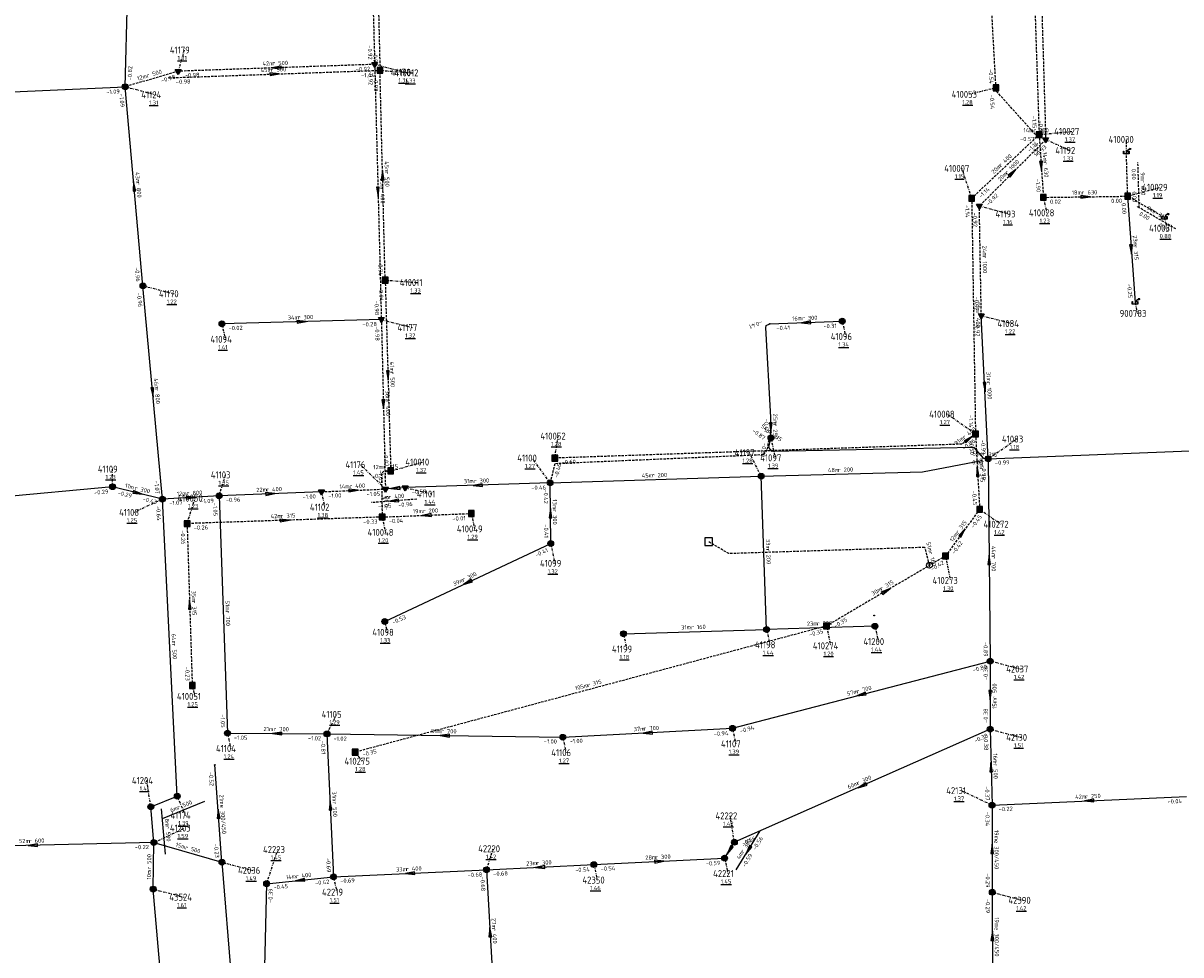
# Model space of a CAD drawing. Extents: x 188323 to 208361, y 565368 to 574910.
# Tile 125 of 256: x 202605 to 202854, y 568693 to 568893. Entities that reach past the tile are written whole.
import ezdxf

# ---------------------------------------------------------------- set-up
doc = ezdxf.new("R2010")
doc.units = 0
doc.linetypes.add('DASHDOT', pattern=[1, 0.5, -0.25, 0, -0.25])
doc.linetypes.add('DASHED', pattern=[0.75, 0.5, -0.25])
doc.layers.get('0').update_dxf_attribs({"linetype": 'CONTINUOUS'})
for name, color, linetype in [('RIO-AFM', 7, 'CONTINUOUS'), ('RIO-BOK', 7, 'CONTINUOUS'), ('RIO-DET', 7, 'CONTINUOUS'), ('RIO-KNP', 7, 'CONTINUOUS'), ('RIO-KNR', 7, 'CONTINUOUS'), ('RIO-LAG', 7, 'CONTINUOUS'), ('RIO-LAG_0B', 7, 'CONTINUOUS'), ('RIO-LAG_1B', 7, 'DASHED'), ('RIO-LAG_2B', 7, 'DASHED'), ('RIO-LEN', 7, 'CONTINUOUS'), ('RIO-MVD', 1, 'CONTINUOUS'), ('RIO-VRB', 6, 'DASHDOT'), ('RIO-VRH', 7, 'CONTINUOUS')]:
    doc.layers.add(name, color=color, linetype=linetype)
doc.styles.add('RIO-TXT', font='isocp.shx')

# ---------------------------------------------------------------- blocks, each defined once
blk = doc.blocks.new('L_VHR')
blk.add_lwpolyline([(-0.5, 0), (0.5, 0), (-0.5, 0.15), (-0.5, -0.15), (0.5, 0)])
blk = doc.blocks.new('K_IPR')
blk.add_lwpolyline([(-0.5, -0.5), (0.5, -0.5), (0.5, 0.5), (-0.5, 0.5)], close=True)
blk.add_solid([(-0.5, 0.5), (0.5, 0.5), (-0.5, -0.5), (0.5, -0.5)])
at = {"style": 'RIO-TXT', "flags": 1}
blk.add_attdef('KNOOPNAAM', (2, 2), '', height=1, dxfattribs=at)
blk = doc.blocks.new('K_FIC')
blk.add_circle((0, 0), 0.0625)
at = {"style": 'RIO-TXT', "flags": 1}
blk.add_attdef('KNOOPNAAM', (2, 2), '', height=1, dxfattribs=at)
blk = doc.blocks.new('K_UTB')
blk.add_lwpolyline([(0.5, 0.15), (0.5, -0.3), (-0.5, -0.3), (-0.5, 0.15), (-0.45, 0.15), (-0.45, -0.25), (0, -0.25), (0.45, -0.25), (0.45, 0.15)], close=True)
blk.add_lwpolyline([(0.85, 0.6), (0.55, 0.65), (0.614828, 0.459583), (0.850842, 0.598937)])
blk.add_arc((0.85, -0.25), 0.85, 90, 180)
at = {"style": 'RIO-TXT', "flags": 1}
blk.add_attdef('KNOOPNAAM', (2, 2), '', height=1, dxfattribs=at)
blk = doc.blocks.new('K_TEE')
for p, q in [((-0.15, 0.25), (0.15, 0.25)), ((0, -0.25), (0, 0.25))]:
    blk.add_line(p, q)
blk.add_circle((0, 0), 0.5)
at = {"style": 'RIO-TXT', "flags": 1}
blk.add_attdef('KNOOPNAAM', (2, 2), '', height=1, dxfattribs=at)
blk = doc.blocks.new('K_DIV')
for p, q in [((-0.65, 0.65), (-0.65, -0.65)), ((0.65, 0.65), (-0.65, 0.65)), ((0.65, -0.65), (0.65, 0.65)), ((-0.65, -0.65), (0.65, -0.65))]:
    blk.add_line(p, q)
blk = doc.blocks.new('K_IPG')
blk.add_circle((0, 0), 0.5)
for points in [[(0, 0), (-0.5, 0), (-0.433013, 0.25)], [(0, 0), (-0.433013, -0.25), (-0.5, 0)], [(0, 0), (-0.433013, 0.25), (-0.25, 0.433013)], [(0, 0), (-0.25, -0.433013), (-0.433013, -0.25)], [(0, 0), (-0.25, 0.433013), (0, 0.5)], [(0, 0), (0, -0.5), (-0.25, -0.433013)], [(0, 0), (0, 0.5), (0.25, 0.433013)], [(0, 0), (0.25, 0.433013), (0.433013, 0.25)], [(0, 0), (0.433013, 0.25), (0.5, 0)], [(0, 0), (0.5, 0), (0.433013, -0.25)], [(0, 0), (0.433013, -0.25), (0.25, -0.433013)], [(0, 0), (0.25, -0.433013), (0, -0.5)]]:
    blk.add_solid(points)
at = {"style": 'RIO-TXT', "flags": 1}
blk.add_attdef('KNOOPNAAM', (2, 2), '', height=1, dxfattribs=at)
blk = doc.blocks.new('K_IPD')
blk.add_lwpolyline([(-0.496027, 0.307994), (0.503973, 0.307994), (0.003973, -0.558031)], close=True)
blk.add_solid([(-0.496027, 0.307994), (0.503973, 0.307994), (0.003973, -0.558031)])
at = {"style": 'RIO-TXT', "flags": 1}
blk.add_attdef('KNOOPNAAM', (2, 2), '', height=1, dxfattribs=at)
blk = doc.blocks.new('633_04______410029____410030_')
at = {"layer": 'RIO-LAG_1B'}
blk.add_line((0, 0), (-0.284, 9.816), dxfattribs=at)
at = {"layer": 'RIO-AFM', "style": 'RIO-TXT'}
blk.add_text('r 400', height=0.9, rotation=271.6455, dxfattribs=at).set_placement((0.3276, 6.0022))
at = {"layer": 'RIO-BOK', "style": 'RIO-TXT'}
for p in [(-1.6425, 8.3759), (-1.5007, 3.518)]:
    blk.add_text('0.00', height=0.9, rotation=271.6455, dxfattribs=at).set_placement(p)
at = {"layer": 'RIO-LEN', "style": 'RIO-TXT'}
blk.add_text('9m', height=0.9, rotation=271.6455, dxfattribs=at).set_placement((0.2803, 7.6215))
blk = doc.blocks.new('634_04______410031____410029_')
at = {"layer": 'RIO-LAG_1B'}
blk.add_line((0, 0), (-8.51, 4.903), dxfattribs=at)
at = {"layer": 'RIO-AFM', "style": 'RIO-TXT'}
blk.add_text('r 315', height=0.9, rotation=330.0319, dxfattribs=at).set_placement((-4.9409, 3.4248))
at = {"layer": 'RIO-BOK', "style": 'RIO-TXT'}
for p in [(-7.9956, 2.9913), (-3.7831, 0.5655)]:
    blk.add_text('0.00', height=0.9, rotation=330.0319, dxfattribs=at).set_placement(p)
at = {"layer": 'RIO-LEN', "style": 'RIO-TXT'}
blk.add_text('9m', height=0.9, rotation=330.0319, dxfattribs=at).set_placement((-6.3448, 4.2332))
blk = doc.blocks.new('659_04______41101_____41176_')
at = {"layer": 'RIO-LAG_2B'}
blk.add_line((0, 0), (-9.793, -0.744), dxfattribs=at)
at = {"layer": 'RIO-VRH', "xscale": 2, "yscale": 2, "zscale": 2, "rotation": 184.3258}
blk.add_blockref('L_VHR', (-4.8965, -0.372), dxfattribs=at)
at = {"layer": 'RIO-AFM', "style": 'RIO-TXT'}
blk.add_text('r 400', height=0.9, rotation=364.3257, dxfattribs=at).set_placement((-6.0116, 0.0459))
at = {"layer": 'RIO-BOK', "style": 'RIO-TXT'}
for s, p in [('-1.05', (-8.2908, -2.0335)), ('-0.96', (-3.9823, -1.7048))]:
    blk.add_text(s, height=0.9, rotation=364.3257, dxfattribs=at).set_placement(p)
at = {"layer": 'RIO-LEN', "style": 'RIO-TXT'}
blk.add_text('4m', height=0.9, rotation=364.3257, dxfattribs=at).set_placement((-7.6269, -0.0773))
blk = doc.blocks.new('669_04______41204_____41174_')
at = {"layer": 'RIO-LAG_0B'}
blk.add_line((0, 0), (9.099, 3.694), dxfattribs=at)
at = {"layer": 'RIO-AFM', "style": 'RIO-TXT'}
blk.add_text('r 500', height=0.9, rotation=22.0937, dxfattribs=at).set_placement((3.3607, 1.904))
at = {"layer": 'RIO-LEN', "style": 'RIO-TXT'}
blk.add_text('6m', height=0.9, rotation=22.0937, dxfattribs=at).set_placement((1.8597, 1.2946))
blk = doc.blocks.new('673_04______41203_____41204_')
at = {"layer": 'RIO-LAG_0B'}
blk.add_line((0, 0), (-0.823, 9.786), dxfattribs=at)
at = {"layer": 'RIO-AFM', "style": 'RIO-TXT'}
blk.add_text('r 500', height=0.9, rotation=274.7971, dxfattribs=at).set_placement((-0.0026, 6.0115))
at = {"layer": 'RIO-LEN', "style": 'RIO-TXT'}
blk.add_text('8m', height=0.9, rotation=274.7971, dxfattribs=at).set_placement((-0.1389, 7.6258))
blk = doc.blocks.new('730_04______42221_____42222_')
at = {"layer": 'RIO-LAG_0B'}
blk.add_line((0, 0), (5.16, 8.355), dxfattribs=at)
at = {"layer": 'RIO-VRH', "xscale": 2, "yscale": 2, "zscale": 2, "rotation": 238.2927}
blk.add_blockref('L_VHR', (2.58, 4.1775), dxfattribs=at)
at = {"layer": 'RIO-AFM', "style": 'RIO-TXT'}
blk.add_text('r 300', height=0.9, rotation=58.2927, dxfattribs=at).set_placement((1.587, 3.5209))
at = {"layer": 'RIO-BOK', "style": 'RIO-TXT'}
for s, p in [('-0.56', (4.1963, 4.1298)), ('-0.59', (1.9267, 0.4552))]:
    blk.add_text(s, height=0.9, rotation=58.2927, dxfattribs=at).set_placement(p)
at = {"layer": 'RIO-LEN', "style": 'RIO-TXT'}
blk.add_text('4m', height=0.9, rotation=58.2927, dxfattribs=at).set_placement((0.7357, 2.1427))

msp = doc.modelspace()

# ---------------------------------------------------------------- linework, layer by layer
at = {"layer": 'RIO-LAG'}
msp.add_line((202842.768, 568856.256), (202844.352, 568833.408), dxfattribs=at)
at = {"layer": 'RIO-LAG_0B'}
for p, q in [((202627.2, 568879.808), (202628.4, 568927.296)), ((202568.304, 568877.12), (202627.2, 568879.808)), ((202631.008, 568836.992), (202627.2, 568879.808)), ((202635.2, 568791.104), (202631.008, 568836.992)), ((202682.288, 568829.76), (202648, 568828.8)), ((202765.808, 568828.8), (202781.408, 568829.376)), ((202812.8, 568799.808), (202811.296, 568830.592)), ((202812.8, 568799.808), (202902.592, 568803.328)), ((202812.8, 568799.808), (202813.2, 568756.288)), ((202718.592, 568794.624), (202687.392, 568793.6)), ((202718.592, 568794.624), (202763.984, 568796.032)), ((202718.704, 568781.568), (202718.592, 568794.624)), ((202765.136, 568763.072), (202763.984, 568796.032)), ((202624.496, 568793.792), (202582.208, 568789.824)), ((202635.2, 568791.104), (202624.496, 568793.792)), ((202647.392, 568791.808), (202635.2, 568791.104)), ((202669.408, 568792.704), (202647.392, 568791.808)), ((202647.392, 568791.808), (202649.2, 568740.8)), ((202638.4, 568727.232), (202635.2, 568791.104)), ((202683.008, 568764.8), (202718.704, 568781.568)), ((202734.352, 568762.176), (202765.136, 568763.072)), ((202788.432, 568763.776), (202765.136, 568763.072)), ((202757.792, 568741.824), (202813.2, 568756.288)), ((202813.2, 568756.288), (202813.2, 568741.632)), ((202649.2, 568740.8), (202670.592, 568740.608)), ((202670.592, 568740.608), (202721.296, 568739.904)), ((202670.592, 568740.608), (202672, 568709.888)), ((202721.296, 568739.904), (202757.792, 568741.824)), ((202813.2, 568741.632), (202758.208, 568717.312)), ((202813.2, 568741.632), (202813.6, 568725.312)), ((202648, 568713.024), (202646.464, 568733.952)), ((202632.704, 568724.928), (202638.4, 568727.232)), ((202813.6, 568725.312), (202855.392, 568727.168)), ((202633.344, 568717.248), (202632.704, 568724.928)), ((202813.6, 568725.312), (202813.664, 568706.56)), ((202633.344, 568717.248), (202581.296, 568716.096)), ((202633.216, 568707.264), (202633.344, 568717.248)), ((202633.344, 568717.248), (202648, 568713.024)), ((202756.096, 568713.92), (202758.208, 568717.312)), ((202648, 568713.024), (202651.808, 568665.792)), ((202704.896, 568711.424), (202728, 568712.512)), ((202728, 568712.512), (202756.096, 568713.92)), ((202657.6, 568708.416), (202672, 568709.888)), ((202672, 568709.888), (202704.896, 568711.424)), ((202704.896, 568711.424), (202706.4, 568684.608)), ((202636.8, 568665.6), (202633.216, 568707.264)), ((202657.6, 568708.416), (202656.608, 568667.328)), ((202813.664, 568706.56), (202813.696, 568687.808))]:
    msp.add_line(p, q, dxfattribs=at)
for points in [[(202766.064, 568804.288), (202766.064, 568808.768), (202764.992, 568827.968), (202765.056, 568828.48), (202765.808, 568828.8)], [(202812.8, 568799.808), (202811.856, 568799.872), (202809.728, 568802.24), (202766.336, 568801.344), (202765.584, 568802.24), (202766.064, 568804.288)], [(202763.984, 568796.032), (202798.624, 568796.992), (202811.392, 568799.424)]]:
    msp.add_lwpolyline(points, dxfattribs=at)
at = {"layer": 'RIO-LAG_1B'}
for p, q in [((202680.576, 568941.696), (202681.984, 568883.328)), ((202821.568, 568934.784), (202823.728, 568869.504)), ((202814.464, 568879.552), (202812.192, 568920.32)), ((202636.672, 568881.728), (202681.984, 568883.328)), ((202683.104, 568838.208), (202681.984, 568883.328)), ((202823.728, 568869.504), (202809.232, 568855.808)), ((202823.728, 568869.504), (202824.656, 568856)), ((202842.768, 568856.256), (202842.496, 568865.728)), ((202809.232, 568855.808), (202810.048, 568805.12)), ((202824.656, 568856), (202842.768, 568856.256)), ((202850.656, 568851.712), (202842.768, 568856.256)), ((202683.104, 568838.208), (202684.304, 568797.184)), ((202682.448, 568787.264), (202640.512, 568785.856)), ((202682.448, 568787.264), (202701.632, 568788.032)), ((202810.944, 568788.928), (202803.584, 568778.88)), ((202640.512, 568785.856), (202641.616, 568751.04)), ((202803.584, 568778.88), (202778.016, 568763.84)), ((202778.016, 568763.84), (202676.656, 568736.704))]:
    msp.add_line(p, q, dxfattribs=at)
for points in [[(202823.728, 568869.504), (202822.944, 568869.504), (202814.496, 568878.912), (202814.464, 568879.552)], [(202810.048, 568805.12), (202807.136, 568802.944), (202719.6, 568799.936)], [(202684.304, 568797.184), (202682.784, 568797.12), (202682.304, 568796.608), (202682.448, 568787.264)], [(202800.144, 568776.896), (202799.232, 568780.608), (202799.056, 568780.736), (202757.008, 568779.392), (202752.656, 568781.952)]]:
    msp.add_lwpolyline(points, dxfattribs=at)
at = {"layer": 'RIO-LAG_2B'}
for p, q in [((202679.248, 568943.232), (202680.848, 568884.608)), ((202823.088, 568936.96), (202825.152, 568868.416)), ((202680.848, 568884.608), (202638.592, 568883.136)), ((202680.848, 568884.608), (202682.288, 568829.76)), ((202638.592, 568883.136), (202627.2, 568879.808)), ((202825.152, 568868.416), (202810.88, 568854.144)), ((202811.296, 568830.592), (202810.88, 568854.144)), ((202682.288, 568829.76), (202683.168, 568793.28)), ((202810.048, 568805.12), (202810.944, 568788.928)), ((202669.408, 568792.704), (202683.168, 568793.28)), ((202687.392, 568793.6), (202683.168, 568793.28))]:
    msp.add_line(p, q, dxfattribs=at)
msp.add_lwpolyline([(202766.064, 568804.288), (202765.712, 568804.544), (202765.2, 568801.728), (202764.432, 568800.64), (202719.584, 568798.72), (202718.592, 568794.624)], dxfattribs=at)
at = {"layer": 'RIO-VRB'}
for p, q in [((202638.59, 568883.16), (202639.9833, 568887.6894)), ((202680.85, 568884.63), (202687.4982, 568882.91)), ((202681.99, 568883.32), (202688.9575, 568882.7913)), ((202627.2, 568879.8), (202633.8482, 568878.08)), ((202814.46, 568879.55), (202808.7521, 568878.1702)), ((202823.73, 568869.5), (202830.805, 568870.2)), ((202825.15, 568868.44), (202830.4109, 568866.1022)), ((202842.5, 568865.7), (202842.4997, 568868.475)), ((202809.23, 568855.83), (202807.1511, 568862.2382)), ((202842.77, 568856.25), (202849.7375, 568858.1787)), ((202810.88, 568854.15), (202817.5282, 568852.43)), ((202824.66, 568856), (202825.3671, 568852.6868)), ((202850.66, 568851.7), (202851.1935, 568849.3716)), ((202631, 568837), (202637.6482, 568835.28)), ((202683.1, 568838.22), (202690.0675, 568837.6913)), ((202844.35, 568833.38), (202844.8835, 568831.0516)), ((202682.29, 568829.73), (202688.9382, 568828.01)), ((202781.4, 568829.4), (202782.1071, 568826.0868)), ((202811.3, 568830.6), (202817.9482, 568828.88)), ((202648, 568828.8), (202648.7071, 568825.4868)), ((202810.04, 568805.15), (202803.9119, 568809.3859)), ((202719.6, 568799.96), (202720.3071, 568804.6732)), ((202766.06, 568804.3), (202766.9406, 568800.002)), ((202812.8, 568799.8), (202818.9269, 568804.0378)), ((202718.6, 568794.6), (202714.694, 568799.9528)), ((202763.98, 568796), (202761.4416, 568801.0945)), ((202624.5, 568793.8), (202624.4995, 568797.575)), ((202683.17, 568793.28), (202677.7491, 568798.5264)), ((202684.3, 568797.16), (202691.2675, 568799.0887)), ((202647.4, 568791.8), (202648.7933, 568796.3294)), ((202669.4, 568792.7), (202670.1071, 568789.3868)), ((202687.4, 568793.6), (202693.1086, 568792.222)), ((202635.2, 568791.1), (202629.0742, 568788.2602)), ((202640.51, 568785.86), (202642.2452, 568791.3292)), ((202682.45, 568787.28), (202683.1571, 568783.9668)), ((202701.63, 568788.02), (202702.3371, 568784.7068)), ((202810.95, 568788.91), (202815.6034, 568785.7047)), ((202718.7, 568781.6), (202719.5806, 568777.302)), ((202803.59, 568778.91), (202804.6441, 568773.6271)), ((202683, 568764.8), (202683.5335, 568762.4716)), ((202734.35, 568762.18), (202735.0571, 568758.8668)), ((202765.13, 568763.1), (202765.8371, 568759.7868)), ((202778.02, 568763.87), (202778.9006, 568759.572)), ((202788.43, 568763.8), (202789.1371, 568760.4868)), ((202813.2, 568756.3), (202819.8482, 568754.58)), ((202641.61, 568751.03), (202642.1435, 568748.7016)), ((202670.6, 568740.6), (202672.6371, 568744.8293)), ((202649.2, 568740.8), (202649.9071, 568737.4868)), ((202721.3, 568739.9), (202722.0071, 568736.5868)), ((202757.8, 568741.8), (202758.5071, 568738.4868)), ((202813.2, 568741.6), (202819.8482, 568739.88)), ((202676.65, 568736.72), (202678.1872, 568734.7568)), ((202632.71, 568724.9), (202631.8279, 568730.5977)), ((202638.4, 568727.21), (202640.1352, 568723.1408)), ((202813.6, 568725.3), (202806.951, 568728.4179)), ((202758.2, 568717.3), (202757.3179, 568722.9977)), ((202633.35, 568717.26), (202639.9982, 568720.38)), ((202657.6, 568708.4), (202660.019, 568715.7486)), ((202704.9, 568711.4), (202706.2933, 568715.9294)), ((202648, 568713), (202654.6482, 568711.28)), ((202728, 568712.5), (202728.7071, 568709.1868)), ((202756.1, 568713.9), (202756.8071, 568710.5868)), ((202672, 568709.9), (202672.7071, 568706.5868)), ((202633.22, 568707.24), (202639.8682, 568705.52)), ((202813.66, 568706.56), (202820.3082, 568704.84))]:
    msp.add_line(p, q, dxfattribs=at)

# ---------------------------------------------------------------- block references
at = {"layer": 'RIO-DET'}
for name, p in [('633_04______410029____410030_', (202845.264, 568853.76)), ('634_04______410031____410029_', (202853.152, 568849.216)), ('659_04______41101_____41176_', (202689.904, 568791.104)), ('673_04______41203_____41204_', (202635.856, 568714.752)), ('669_04______41204_____41174_', (202635.216, 568722.432)), ('730_04______42221_____42222_', (202758.592, 568711.424))]:
    msp.add_blockref(name, p, dxfattribs=at)
at = {"layer": 'RIO-KNP', "xscale": 1.25, "yscale": 1.25, "zscale": 1.25}
for name, p in [('K_IPD', (202680.848, 568884.608)), ('K_IPR', (202681.984, 568883.328)), ('K_FIC', (202636.672, 568881.728)), ('K_IPD', (202638.592, 568883.136)), ('K_IPG', (202627.2, 568879.808)), ('K_IPR', (202814.464, 568879.552)), ('K_IPR', (202823.728, 568869.504)), ('K_IPD', (202825.152, 568868.416)), ('K_UTB', (202842.496, 568865.728)), ('K_IPR', (202824.656, 568856)), ('K_IPR', (202842.768, 568856.256)), ('K_IPR', (202809.232, 568855.808)), ('K_IPD', (202810.88, 568854.144)), ('K_UTB', (202850.656, 568851.712)), ('K_IPG', (202631.008, 568836.992)), ('K_IPR', (202683.104, 568838.208)), ('K_UTB', (202844.352, 568833.408)), ('K_IPG', (202648, 568828.8)), ('K_IPD', (202682.288, 568829.76)), ('K_IPG', (202781.408, 568829.376)), ('K_IPD', (202811.296, 568830.592)), ('K_FIC', (202765.808, 568828.8)), ('K_IPG', (202766.064, 568804.288)), ('K_IPR', (202810.048, 568805.12)), ('K_IPR', (202719.6, 568799.936)), ('K_FIC', (202811.392, 568799.424)), ('K_IPG', (202812.8, 568799.808)), ('K_IPR', (202684.304, 568797.184)), ('K_IPG', (202624.496, 568793.792)), ('K_IPG', (202718.592, 568794.624)), ('K_IPG', (202763.984, 568796.032)), ('K_IPG', (202635.2, 568791.104)), ('K_IPG', (202647.392, 568791.808)), ('K_IPD', (202669.408, 568792.704)), ('K_IPD', (202683.168, 568793.28)), ('K_IPD', (202687.392, 568793.6)), ('K_IPR', (202810.944, 568788.928)), ('K_IPR', (202682.448, 568787.264)), ('K_IPR', (202701.632, 568788.032)), ('K_IPR', (202640.512, 568785.856)), ('K_IPG', (202718.704, 568781.568)), ('K_DIV', (202752.656, 568781.952)), ('K_IPR', (202803.584, 568778.88)), ('K_TEE', (202800.144, 568776.896)), ('K_IPG', (202683.008, 568764.8)), ('K_IPR', (202778.016, 568763.84)), ('K_IPG', (202788.432, 568763.776)), ('K_FIC', (202788.24, 568766.08)), ('K_IPG', (202734.352, 568762.176)), ('K_IPG', (202765.136, 568763.072)), ('K_IPG', (202813.2, 568756.288)), ('K_IPR', (202641.616, 568751.04)), ('K_IPG', (202757.792, 568741.824)), ('K_IPG', (202813.2, 568741.632)), ('K_IPG', (202649.2, 568740.8)), ('K_IPG', (202670.592, 568740.608)), ('K_IPG', (202721.296, 568739.904)), ('K_IPR', (202676.656, 568736.704)), ('K_FIC', (202646.464, 568733.952)), ('K_IPG', (202638.4, 568727.232)), ('K_IPG', (202632.704, 568724.928)), ('K_IPG', (202813.6, 568725.312)), ('K_IPG', (202633.344, 568717.248)), ('K_IPG', (202758.208, 568717.312)), ('K_IPG', (202648, 568713.024)), ('K_IPG', (202728, 568712.512)), ('K_IPG', (202756.096, 568713.92)), ('K_IPG', (202672, 568709.888)), ('K_IPG', (202704.896, 568711.424)), ('K_IPG', (202633.216, 568707.264)), ('K_IPG', (202657.6, 568708.416)), ('K_IPG', (202813.664, 568706.56))]:
    msp.add_blockref(name, p, dxfattribs=at)
at = {"layer": 'RIO-VRH'}
for p, xscale, yscale, zscale, rotation in [((202659.72, 568883.895), 2, 2, 2, 181.992), ((202659.33, 568882.53), 2, 2, 2, 1.9965), ((202823.335, 568869.5), -0.461, -0.461, -0.461, 360), ((202682.545, 568860.77), 2, 2, 2, 91.4188), ((202818.015, 568861.295), 2, 2, 2, 405.0356), ((202824.195, 568862.75), 2, 2, 2, 273.9495), ((202629.1, 568858.4), 2, 2, 2, 95.0823), ((202681.57, 568857.18), 2, 2, 2, 271.5114), ((202833.715, 568856.125), 2, 2, 2, 0.7908), ((202843.56, 568844.815), 2, 2, 2, 273.9608), ((202665.145, 568829.265), 2, 2, 2, 361.5534), ((202773.605, 568829.1), 2, 2, 2, 182.2038), ((202683.7, 568817.69), 2, 2, 2, 271.6829), ((202633.1, 568814.05), 2, 2, 2, 275.2368), ((202812.05, 568815.2), 2, 2, 2, 272.797), ((202682.73, 568811.505), 2, 2, 2, 271.3919), ((202766.06, 568806.54), 2, 2, 2, 270), ((202765.885, 568804.43), -0.815, -0.815, -0.815, 323.3966), ((202808.585, 568804.05), 2, 2, 2, 397.0861), ((202812.33, 568799.83), -0.31, -0.31, -0.31, 356.3481), ((202683.545, 568797.135), 0.259, 0.259, 0.259, 361.8963), ((202810.495, 568797.03), 2, 2, 2, 453.2159), ((202703, 568794.1), 2, 2, 2, 181.8356), ((202629.85, 568792.45), 2, 2, 2, 345.8393), ((202641.3, 568791.45), 2, 2, 2, 363.2835), ((202658.4, 568792.25), 2, 2, 2, 362.3424), ((202676.285, 568792.99), 2, 2, 2, 2.4117), ((202685.285, 568793.44), 2, 2, 2, 184.3258), ((202661.48, 568786.57), 2, 2, 2, 361.939), ((202692.04, 568787.65), 2, 2, 2, 182.2093), ((202718.65, 568788.1), 2, 2, 2, 90.4498), ((202807.27, 568783.91), 2, 2, 2, 413.6415), ((202813, 568778.05), 2, 2, 2, 450.5359), ((202700.85, 568773.2), 2, 2, 2, 205.1986), ((202790.805, 568771.39), 2, 2, 2, 390.4605), ((202641.06, 568768.445), 2, 2, 2, 451.8178), ((202785.5, 568749.05), 2, 2, 2, 194.6657), ((202813.2, 568748.95), 2, 2, 2, 270), ((202659.9, 568740.7), 2, 2, 2, 539.4646), ((202695.95, 568740.25), 2, 2, 2, 539.2091), ((202739.55, 568740.85), 2, 2, 2, 182.9795), ((202813.4, 568733.45), 2, 2, 2, 451.4147), ((202785.7, 568729.45), 2, 2, 2, 203.8343), ((202671.3, 568725.25), 2, 2, 2, 452.6198), ((202834.5, 568726.25), 2, 2, 2, 182.6023), ((202647.23, 568723.47), 2, 2, 2, 94.2148), ((202607.325, 568716.68), 2, 2, 2, 181.2766), ((202757.15, 568715.6), 2, 2, 2, 238.2927), ((202813.63, 568715.93), 2, 2, 2, 450.1925), ((202716.45, 568711.95), 2, 2, 2, 182.726), ((202742.05, 568713.2), 2, 2, 2, 2.8519), ((202688.45, 568710.65), 2, 2, 2, 182.6102), ((202664.8, 568709.15), 2, 2, 2, 185.9463), ((202705.65, 568698), 2, 2, 2, 453.2123), ((202813.68, 568697.18), 2, 2, 2, 450.1312)]:
    msp.add_blockref('L_VHR', p, dxfattribs=dict(at, xscale=xscale, yscale=yscale, zscale=zscale, rotation=rotation))

# ---------------------------------------------------------------- texts
at = {"layer": 'RIO-AFM', "style": 'RIO-TXT'}
for s, rotation, p in [('r 500', 1.9965, (202658.5029, 568883.0015)), ('r 500', 361.992, (202658.8921, 568884.3794)), ('r 500', 376.4342, (202631.9754, 568881.7334)), ('r 200', 360, (202822.5248, 568869.9997)), ('r 400', 403.308, (202815.5432, 568862.4769)), ('r 500', 271.4188, (202683.0387, 568861.593)), ('r 1000', 405.0356, (202816.8935, 568860.8876)), ('r 630', 273.9495, (202824.6419, 568863.5934)), ('r 800', 275.0823, (202629.5394, 568859.2526)), ('r 400', 271.5114, (202682.0655, 568858.004)), ('r 630', 0.7908, (202832.8979, 568856.6138)), ('r 315', 273.9608, (202844.0097, 568845.6585)), ('r 1000', 271.0307, (202811.5774, 568843.4645)), ('r 300', 361.5534, (202664.3209, 568829.7532)), ('r 300', 2.2038, (202772.7762, 568829.5685)), ('r 400', 270.9247, (202810.1375, 568831.3086)), ('r 500', 271.6829, (202684.1886, 568818.5151)), ('r 800', 275.2368, (202633.5381, 568814.9041)), ('r 1000', 272.797, (202812.5059, 568816.304)), ('r 400', 271.3919, (202683.2213, 568812.3276)), ('r 250', 270, (202766.5607, 568807.3502)), ('r 315', 323.3966, (202765.5325, 568805.3142)), ('r 400', 397.0861, (202807.6367, 568803.9607)), ('r 315', 356.3481, (202811.5528, 568800.3804)), ('r 315', 361.8963, (202682.7182, 568797.6079)), ('r 200', 1.7669, (202740.4648, 568795.7748)), ('r 200', 1.6038, (202780.4761, 568796.9621)), ('r 315', 273.2159, (202810.9535, 568797.8674)), ('r 400', 2.4117, (202675.4547, 568793.4555)), ('r 300', 361.8356, (202702.1738, 568794.5832)), ('r 300', 345.8393, (202629.1873, 568793.136)), ('r 800', 363.2835, (202640.4622, 568791.9061)), ('r 400', 362.3424, (202657.5695, 568792.7229)), ('r 315', 361.939, (202660.6529, 568787.0551)), ('r 200', 2.2093, (202691.2113, 568788.1184)), ('r 300', 270.4498, (202719.1474, 568788.9143)), ('r 315', 413.6415, (202806.3841, 568783.5557)), ('r 200', 272.0108, (202765.0363, 568780.3776)), ('r 160', 284.0439, (202799.9792, 568779.6676)), ('r 700', 270.5359, (202813.5058, 568778.8653)), ('r 300', 25.1986, (202699.9041, 568773.3075)), ('r 315', 390.4605, (202789.8485, 568771.4178)), ('r 315', 271.8178, (202641.5447, 568769.2711)), ('r 700', 272.0302, (202648.7867, 568767.1283)), ('r 200', 361.7206, (202775.9546, 568763.9323)), ('r 160', 1.7119, (202748.9151, 568763.1156)), ('r 500', 272.8761, (202637.2786, 568759.9903)), ('r 315', 374.9922, (202726.6749, 568750.6699)), ('r 700', 14.6657, (202784.5898, 568749.3286)), ('r 500', 450, (202814.5948, 568748.1409)), ('r 700', 359.4646, (202659.0941, 568741.2138)), ('r 700', 2.9795, (202738.715, 568741.3072)), ('r 700', 359.2091, (202695.1465, 568740.7767)), ('r 500', 271.4147, (202813.8846, 568734.2728)), ('r 300', 383.8343, (202784.7489, 568729.5967)), ('r 250', 2.6023, (202833.6681, 568726.7127)), ('e 300/450', 274.2148, (202647.5954, 568725.3925)), ('r 500', 272.6198, (202671.7718, 568726.083)), ('r 600', 361.2766, (202606.503, 568717.1778)), ('e 300/450', 270.1925, (202814.1287, 568717.8219)), ('r 500', 343.788, (202640.0374, 568715.8406)), ('r 300', 2.8519, (202741.2158, 568713.6591)), ('r 500', 89.2477, (202632.7745, 568711.4462)), ('r 400', 2.6102, (202687.6181, 568711.1126)), ('r 300', 2.726, (202715.6171, 568712.4109)), ('r 400', 5.9463, (202663.9422, 568709.5633)), ('r 400', 273.2123, (202706.1119, 568698.8378)), ('e 300/450', 270.1312, (202814.1807, 568699.0713))]:
    msp.add_text(s, height=0.9, rotation=rotation, dxfattribs=at).set_placement(p)
at = {"layer": 'RIO-BOK', "style": 'RIO-TXT'}
for s, rotation, p in [('-0.92', 271.5729, (202679.3732, 568888.6914)), ('-0.98', 271.3932, (202680.5258, 568887.3852)), ('-0.82', 88.5439, (202628.6349, 568881.164)), ('-0.92', 361.992, (202676.8004, 568883.1125)), ('-0.98', 376.4342, (202635.0527, 568880.662)), ('-0.98', 1.9965, (202638.1177, 568880.3896)), ('-0.98', 361.992, (202640.0385, 568881.8104)), ('-1.44', 1.9965, (202677.9405, 568881.778)), ('-0.92', 271.5114, (202679.4881, 568883.1931)), ('-0.98', 271.4188, (202680.6258, 568881.8853)), ('-0.54', 273.18, (202812.8586, 568883.5675)), ('-1.09', 2.6244, (202623.1673, 568878.2137)), ('-1.09', 275.0823, (202625.9302, 568878.2811)), ('-0.54', 272.6514, (202813.127, 568878.0863)), ('-1.15', 271.9046, (202822.2339, 568873.5528)), ('-0.93', 271.7309, (202823.6682, 568872.4976)), ('-0.57', 360, (202819.6307, 568868.0979)), ('-1.14', 403.308, (202821.7001, 568865.676)), ('-1.83', 273.9495, (202822.4305, 568868.0065)), ('-0.93', 405.0356, (202823.2361, 568864.5566)), ('-1.90', 273.9495, (202822.9875, 568859.9948)), ('-1.14', 403.308, (202811.2089, 568855.7728)), ('-0.92', 405.0356, (202812.8597, 568854.1525)), ('-1.14', 270.9247, (202807.8534, 568854.4072)), ('0.02', 0.7908, (202826.079, 568854.6195)), ('0.00', 0.7908, (202839.2287, 568854.801)), ('0.00', 273.9608, (202841.4708, 568854.7562)), ('-0.92', 271.0307, (202809.5061, 568852.7246)), ('-0.94', 271.4188, (202681.6255, 568842.285)), ('-0.96', 275.0823, (202629.2675, 568840.962)), ('-0.94', 271.6829, (202681.7424, 568836.7791)), ('-0.25', 273.9608, (202842.6827, 568837.3744)), ('-0.96', 275.2368, (202629.7343, 568835.4777)), ('-0.92', 271.0307, (202809.8394, 568834.6747)), ('-0.98', 271.5114, (202680.8152, 568833.793)), ('-0.28', 361.5534, (202678.229, 568828.2385)), ('-0.41', 201.1377, (202763.9993, 568829.6004)), ('-0.92', 272.797, (202809.9707, 568829.1329)), ('-0.02', 361.5534, (202649.4381, 568827.4394)), ('-0.98', 271.3919, (202680.9251, 568828.296)), ('-0.41', 2.2038, (202767.2626, 568827.4549)), ('-0.31', 2.2038, (202777.3561, 568827.8433)), ('-1.14', 270.9247, (202808.6042, 568809.2274)), ('-0.47', 270, (202764.6602, 568808.3996)), ('-0.87', 323.3966, (202761.933, 568805.6188)), ('-0.87', 256.8141, (202764.3781, 568803.2557)), ('-0.86', 397.0861, (202807.6144, 568801.5608)), ('-0.50', 273.2159, (202808.7214, 568803.6733)), ('-0.99', 272.797, (202811.2191, 568803.8277)), ('-0.97', 271.6829, (202682.8042, 568801.2179)), ('-0.60', 361.9562, (202721.0476, 568798.6095)), ('-0.93', 356.3481, (202808.6188, 568798.662)), ('-0.99', 2.2318, (202814.2532, 568798.4556)), ('-1.05', 271.3919, (202681.692, 568797.3455)), ('-0.46', 436.5749, (202720.2859, 568795.6378)), ('-0.99', 270.5359, (202811.4138, 568798.3865)), ('-1.07', 275.2368, (202633.4587, 568795.0579)), ('-0.37', 361.8963, (202680.2485, 568795.6234)), ('-0.29', 365.4014, (202620.5477, 568792.0445)), ('-0.29', 345.8393, (202625.5158, 568792.1007)), ('-1.00', 362.3424, (202665.3604, 568791.1449)), ('-1.00', 2.4117, (202670.8575, 568791.3601)), ('-1.05', 2.4117, (202679.1321, 568791.7087)), ('-0.58', 361.8356, (202688.8448, 568792.2465)), ('-0.46', 361.8356, (202714.547, 568793.0866)), ('-0.42', 270.4498, (202717.2117, 568793.1886)), ('-0.45', 273.2159, (202809.3305, 568792.9255)), ('-0.43', 345.8393, (202630.8834, 568790.7499)), ('-0.64', 272.8761, (202633.8727, 568789.6311)), ('-1.07', 363.2835, (202636.6785, 568789.7834)), ('-1.09', 363.2835, (202643.3872, 568790.1726)), ('-1.05', 272.0302, (202646.0512, 568790.3509)), ('-0.96', 362.3424, (202648.8567, 568790.4593)), ('-0.33', 450.8696, (202683.8275, 568788.702)), ('-0.33', 361.939, (202678.3995, 568785.7661)), ('-0.04', 2.2093, (202683.9027, 568785.935)), ('-0.01', 2.2093, (202697.5865, 568786.463)), ('-0.45', 413.6415, (202809.6431, 568784.7813)), ('-0.26', 271.8178, (202639.1558, 568784.4159)), ('-0.26', 361.939, (202641.9572, 568784.5091)), ('-0.41', 270.4498, (202717.2741, 568785.6889)), ('-0.42', 413.6415, (202805.5471, 568779.2087)), ('-0.41', 25.1986, (202715.5858, 568778.5872)), ('-0.42', 390.4605, (202800.7579, 568775.6388)), ('-0.53', 25.1986, (202684.8627, 568764.1293)), ('-0.35', 390.4605, (202779.9366, 568763.3742)), ('-0.35', 374.9922, (202774.4051, 568761.5186)), ('-0.89', 270.5359, (202811.7873, 568760.3874)), ('-0.23', 271.8178, (202640.1008, 568755.0841)), ('-0.89', 14.6657, (202809.5877, 568753.9074)), ('-0.36', 450, (202812.6916, 568752.1997)), ('-1.05', 272.0302, (202647.686, 568744.8492)), ('-0.38', 450, (202812.6989, 568742.9997)), ('-0.94', 14.6657, (202759.5086, 568740.8001)), ('-1.05', 359.4646, (202650.5875, 568739.3879)), ('-1.02', 359.4646, (202666.4869, 568739.2493)), ('-1.02', 359.2091, (202671.9812, 568739.1817)), ('-1.00', 359.2091, (202717.1813, 568738.5863)), ('-1.00', 2.9795, (202722.7707, 568738.5747)), ('-0.94', 2.9795, (202753.7777, 568740.1887)), ('-0.38', 383.8343, (202810.0009, 568738.6948)), ('-0.38', 271.4147, (202811.8357, 568740.1654)), ('-0.81', 272.6198, (202669.2661, 568739.1371)), ('-0.35', 374.9922, (202678.3649, 568735.7309)), ('-0.52', 274.2148, (202645.1674, 568732.4405)), ('-0.37', 271.4147, (202812.1076, 568729.3649)), ('-0.22', 2.6023, (202815.0619, 568723.965)), ('-0.04', 2.6023, (202851.3674, 568725.6153)), ('-0.34', 270.1925, (202812.2054, 568723.8949)), ('-0.56', 383.8343, (202760.0466, 568716.5863)), ('-0.22', 361.2766, (202629.2813, 568715.7994)), ('-0.23', 274.2148, (202646.3137, 568716.9869)), ('-0.69', 272.6198, (202670.4315, 568713.933)), ('-0.54', 2.8519, (202729.4677, 568711.1714)), ('-0.59', 2.8519, (202752.0737, 568712.2977)), ('-0.69', 2.6102, (202673.4621, 568708.5652)), ('-0.68', 2.6102, (202700.8676, 568709.8147)), ('-0.68', 273.2123, (202703.5813, 568709.9233)), ('-0.68', 2.726, (202706.3648, 568710.0682)), ('-0.54', 2.726, (202723.9708, 568710.9065)), ('-0.29', 270.1925, (202812.2562, 568710.655)), ('-0.45', 5.9463, (202659.1373, 568707.1526)), ('-0.42', 5.9463, (202668.066, 568708.0826)), ('-0.39', 448.5973, (202658.8764, 568704.2682)), ('-0.29', 270.1312, (202812.2639, 568705.1564))]:
    msp.add_text(s, height=0.9, rotation=rotation, dxfattribs=at).set_placement(p)
at = {"layer": 'RIO-KNR', "style": 'RIO-TXT'}
for s, p in [('41179', (202636.7958, 568886.9394)), ('41178', (202684.3107, 568882.16)), ('410012', (202685.1325, 568882.0413)), ('410053', (202804.9271, 568877.4202)), ('41124', (202630.6607, 568877.33)), ('410027', (202826.98, 568869.45)), ('410030', (202838.6747, 568867.725)), ('41192', (202827.2234, 568865.3522)), ('410007', (202803.3261, 568861.4882)), ('410029', (202845.9125, 568857.4287)), ('41193', (202814.3407, 568851.68)), ('410028', (202821.5421, 568851.9368)), ('410031', (202847.3685, 568848.6216)), ('410011', (202686.2425, 568836.9413)), ('41170', (202634.4607, 568834.53)), ('900783', (202841.0585, 568830.3016)), ('41084', (202814.7607, 568828.13)), ('41177', (202685.7507, 568827.26)), ('41096', (202778.9196, 568825.3368)), ('41094', (202645.5196, 568824.7368)), ('410008', (202800.0869, 568808.6359)), ('410052', (202716.4821, 568803.9232)), ('41083', (202815.7394, 568803.2878)), ('41197', (202758.2541, 568800.3445)), ('41176', (202674.5616, 568797.7764)), ('410010', (202687.4425, 568798.3387)), ('41100', (202711.5065, 568799.2028)), ('41097', (202763.7531, 568799.252)), ('41109', (202621.312, 568796.825)), ('41103', (202645.6058, 568795.5794)), ('410050', (202638.4202, 568790.5792)), ('41101', (202689.9211, 568791.472)), ('41102', (202666.9196, 568788.6368)), ('41108', (202625.8867, 568787.5102)), ('410048', (202679.3321, 568783.2168)), ('410049', (202698.5121, 568783.9568)), ('410272', (202811.7784, 568784.9547)), ('41099', (202716.3931, 568776.552)), ('410273', (202800.8191, 568772.8771)), ('41098', (202680.346, 568761.7216)), ('41199', (202731.8696, 568758.1168)), ('41198', (202762.6496, 568759.0368)), ('410274', (202775.0756, 568758.822)), ('41200', (202785.9496, 568759.7368)), ('42037', (202816.6607, 568753.83)), ('410051', (202638.3185, 568747.9516)), ('41105', (202669.4496, 568744.0793)), ('42130', (202816.6607, 568739.13)), ('41104', (202646.7196, 568736.7368)), ('41106', (202718.8196, 568735.8368)), ('41107', (202755.3196, 568737.7368)), ('410275', (202674.3622, 568734.0068)), ('41204', (202628.6404, 568729.8477)), ('42131', (202803.7635, 568727.6679)), ('41174', (202636.9477, 568722.3908)), ('42222', (202754.1304, 568722.2477)), ('41203', (202636.8107, 568719.63)), ('42223', (202656.8315, 568714.9986)), ('42220', (202703.1058, 568715.1794)), ('42036', (202651.4607, 568710.53)), ('42350', (202725.5196, 568708.4368)), ('42221', (202753.6196, 568709.8368)), ('42219', (202669.5196, 568705.8368)), ('43524', (202636.6807, 568704.77)), ('42390', (202817.1207, 568704.09))]:
    msp.add_text(s, height=1.5, dxfattribs=at).set_placement(p)
at = {"layer": 'RIO-LEN', "style": 'RIO-TXT'}
for s, rotation, p in [('45m', 1.9965, (202656.3442, 568882.9262)), ('42m', 361.992, (202656.7335, 568884.3029)), ('12m', 376.4342, (202629.904, 568881.1209)), ('14m', 360, (202820.3648, 568869.9984)), ('14m', 273.9495, (202824.4921, 568865.7482)), ('45m', 271.4188, (202682.9842, 568863.7523)), ('20m', 403.308, (202813.9724, 568860.9942)), ('20m', 405.0356, (202815.3682, 568859.3582)), ('43m', 275.0823, (202629.347, 568861.404)), ('55m', 271.5114, (202682.0074, 568860.1632)), ('18m', 0.7908, (202830.7381, 568856.584)), ('23m', 273.9608, (202843.8595, 568847.8133)), ('24m', 271.0307, (202811.5375, 568845.6241)), ('51m', 270.9247, (202810.1016, 568833.4683)), ('34m', 361.5534, (202662.1617, 568829.6933)), ('16m', 2.2038, (202770.6178, 568829.4854)), ('41m', 271.6829, (202684.1241, 568820.6742)), ('46m', 275.2368, (202633.3399, 568817.055)), ('31m', 272.797, (202812.3995, 568818.4614)), ('36m', 271.3919, (202683.1678, 568814.487)), ('25m', 270, (202766.5597, 568809.5102)), ('54m', 323.3966, (202763.7978, 568806.6012)), ('91m', 397.0861, (202805.9146, 568802.657)), ('51m', 356.3481, (202809.3971, 568800.5166)), ('16m', 273.2159, (202810.8313, 568800.024)), ('12m', 361.8963, (202680.5595, 568797.535)), ('48m', 1.6038, (202778.317, 568796.9017)), ('11m', 345.8393, (202627.0926, 568793.6631)), ('14m', 2.4117, (202673.2966, 568793.3646)), ('31m', 361.8356, (202700.015, 568794.5126)), ('45m', 1.7669, (202738.3058, 568795.7082)), ('12m', 363.2835, (202638.3059, 568791.781)), ('22m', 362.3424, (202655.4114, 568792.6333)), ('13m', 270.4498, (202719.1294, 568791.0742)), ('42m', 361.939, (202658.4941, 568786.9806)), ('19m', 2.2093, (202689.0529, 568788.0351)), ('33m', 272.0108, (202764.9595, 568782.5362)), ('51m', 284.0439, (202799.454, 568781.7628)), ('12m', 413.6415, (202805.1049, 568781.8152)), ('44m', 270.5359, (202813.4846, 568781.0252)), ('39m', 25.1986, (202697.9497, 568772.3877)), ('30m', 390.4605, (202787.9874, 568770.3215)), ('35m', 271.8178, (202641.4751, 568771.43)), ('51m', 272.0302, (202648.7092, 568769.2869)), ('23m', 361.7206, (202773.7957, 568763.8661)), ('64m', 272.8761, (202637.1692, 568762.1475)), ('31m', 1.7119, (202746.7561, 568763.051)), ('105m', 374.9922, (202724.0672, 568749.9697)), ('57m', 14.6657, (202782.5002, 568748.7817)), ('15m', 450, (202814.5965, 568745.9809)), ('21m', 359.4646, (202656.9341, 568741.2326)), ('37m', 2.9795, (202736.5579, 568741.1949)), ('51m', 359.2091, (202692.9867, 568740.8052)), ('16m', 271.4147, (202813.8303, 568736.4321)), ('60m', 383.8343, (202782.7737, 568728.7225)), ('21m', 274.2148, (202647.4356, 568727.5466)), ('31m', 272.6198, (202671.672, 568728.2407)), ('42m', 2.6023, (202831.5104, 568726.6146)), ('19m', 270.1925, (202814.1204, 568719.9819)), ('52m', 361.2766, (202604.3436, 568717.1283)), ('15m', 343.788, (202637.9629, 568716.4424)), ('23m', 2.726, (202713.4596, 568712.3082)), ('28m', 2.8519, (202739.0585, 568713.5516)), ('10m', 89.2477, (202632.7465, 568709.2864)), ('14m', 5.9463, (202661.7938, 568709.3396)), ('33m', 2.6102, (202685.4603, 568711.0142)), ('27m', 273.2123, (202705.9898, 568700.9944)), ('19m', 270.1312, (202814.1747, 568701.2313))]:
    msp.add_text(s, height=0.9, rotation=rotation, dxfattribs=at).set_placement(p)
at = {"layer": 'RIO-MVD', "style": 'RIO-TXT'}
for s, p in [('%%U1.31', (202638.4533, 568885.5394)), ('%%U1.34', (202685.9682, 568880.76)), ('%%U1.33', (202687.4275, 568880.6413)), ('%%U1.31', (202632.3182, 568875.93)), ('%%U1.28', (202807.2221, 568876.0202)), ('%%U1.37', (202829.275, 568868.05)), ('%%U1.33', (202828.8809, 568863.9522)), ('%%U1.15', (202805.6211, 568860.0882)), ('%%U1.19', (202848.2075, 568856.0287)), ('%%U1.16', (202815.9982, 568850.28)), ('%%U1.23', (202823.8371, 568850.5368)), ('%%U0.88', (202849.6635, 568847.2216)), ('%%U1.33', (202688.5375, 568835.5413)), ('%%U1.22', (202636.1182, 568833.13)), ('%%U1.32', (202687.4082, 568825.86)), ('%%U1.22', (202816.4182, 568826.73)), ('%%U1.41', (202647.1771, 568823.3368)), ('%%U1.34', (202780.5771, 568823.9368)), ('%%U1.27', (202802.3819, 568807.2359)), ('%%U1.28', (202718.7771, 568802.5232)), ('%%U1.18', (202817.3969, 568801.8878)), ('%%U1.28', (202759.9116, 568798.9445)), ('%%U1.45', (202676.2191, 568796.3764)), ('%%U1.37', (202689.7375, 568796.9387)), ('%%U1.27', (202713.164, 568797.8028)), ('%%U1.39', (202765.4106, 568797.852)), ('%%U1.23', (202622.9695, 568795.425)), ('%%U1.35', (202647.2633, 568794.1794)), ('%%U1.23', (202640.7152, 568789.1792)), ('%%U1.44', (202691.5786, 568790.072)), ('%%U1.25', (202627.5442, 568786.1102)), ('%%U1.38', (202668.5771, 568787.2368)), ('%%U1.42', (202814.0734, 568783.5547)), ('%%U1.20', (202681.6271, 568781.8168)), ('%%U1.29', (202700.8071, 568782.5568)), ('%%U1.32', (202718.0506, 568775.152)), ('%%U1.30', (202803.1141, 568771.4771)), ('%%U1.33', (202682.0035, 568760.3216)), ('%%U1.18', (202733.5271, 568756.7168)), ('%%U1.44', (202764.3071, 568757.6368)), ('%%U1.20', (202777.3706, 568757.422)), ('%%U1.44', (202787.6071, 568758.3368)), ('%%U1.42', (202818.3182, 568752.43)), ('%%U1.25', (202640.6135, 568746.5516)), ('%%U1.29', (202671.1071, 568742.6793)), ('%%U1.39', (202756.9771, 568736.3368)), ('%%U1.51', (202818.3182, 568737.73)), ('%%U1.24', (202648.3771, 568735.3368)), ('%%U1.27', (202720.4771, 568734.4368)), ('%%U1.28', (202676.6572, 568732.6068)), ('%%U1.41', (202630.2979, 568728.4477)), ('%%U1.37', (202805.421, 568726.2679)), ('%%U1.39', (202638.6052, 568720.9908)), ('%%U1.42', (202755.7879, 568720.8477)), ('%%U1.59', (202638.4682, 568718.23)), ('%%U1.42', (202704.7633, 568713.7794)), ('%%U1.45', (202658.489, 568713.5986)), ('%%U1.49', (202653.1182, 568709.13)), ('%%U1.46', (202727.1771, 568707.0368)), ('%%U1.45', (202755.2771, 568708.4368)), ('%%U1.51', (202671.1771, 568704.4368)), ('%%U1.61', (202638.3382, 568703.37)), ('%%U1.42', (202818.7782, 568702.69))]:
    msp.add_text(s, height=0.9, dxfattribs=at).set_placement(p)

doc.saveas('drawing.dxf')
